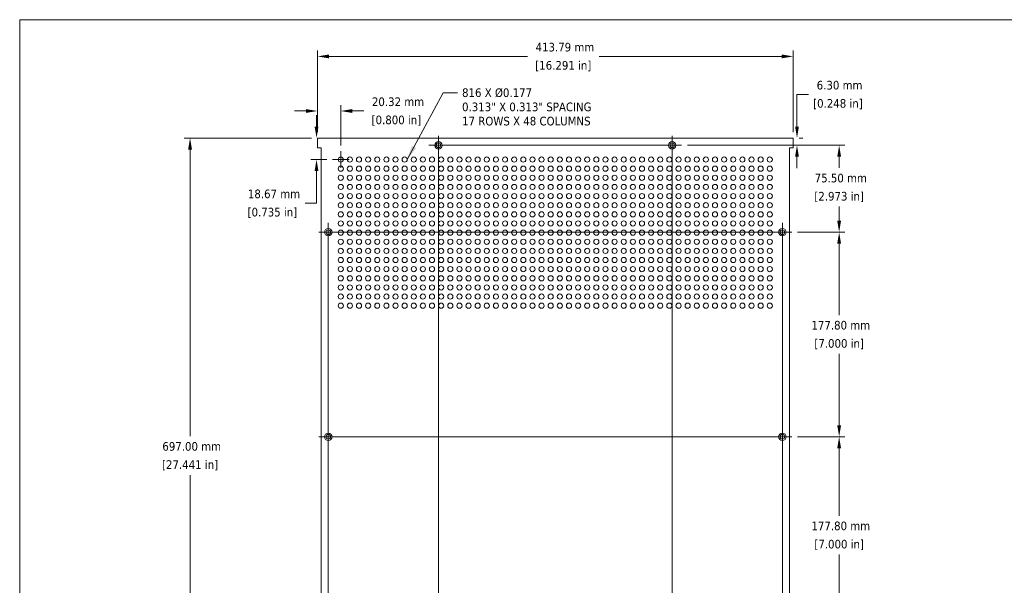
# Model space of a CAD drawing. Header units: millimetres. Extents: x 48 to 1349, y 48 to 1031.
# Tile 2 of 6: x 48 to 904, y 540 to 1031. Entities that reach past the tile are written whole.
import ezdxf

# ---------------------------------------------------------------- set-up
doc = ezdxf.new("R2010")
doc.units = ezdxf.units.MM
doc.header["$LTSCALE"] = 5
for name, color, linetype, lineweight in [('Center Mark (ANSI)', 7, 'Continuous', 9), ('Centerline (ANSI)', 7, 'Continuous', 9), ('Dimension (ANSI)', 7, 'Continuous', 9), ('Sketch Geometry (ANSI)', 7, 'Continuous', 9), ('Symbol (ANSI)', 7, 'Continuous', 9), ('Visible (ANSI)', 7, 'Continuous', 18)]:
    doc.layers.add(name, color=color, linetype=linetype, lineweight=lineweight)
doc.styles.add('Note Text (ANSI)', font='tahoma.ttf')
doc.dimstyles.new('Default - mm (ANSI)', dxfattribs={"dimscale": 5, "dimtxt": 1.5, "dimasz": 2, "dimexe": 1, "dimexo": 1, "dimgap": 0.8, "dimtad": 0, "dimtih": 1, "dimtoh": 1, "dimrnd": 1e-08, "dimzin": 0, "dimdsep": 46, "dimtxsty": 'Note Text (ANSI)', "dimcen": 0.09, "dimdle": 4, "dimclrd": 256, "dimclre": 256, "dimclrt": 256, "dimadec": 1, "dimazin": 0, "dimtfac": 1, "dimtofl": 0, "dimtmove": 0, "dimatfit": 3, "dimfxl": 1, "dimtolj": 1, "dimtzin": 0, "dimlwd": -1, "dimlwe": -1, "dimarcsym": 0})
doc.dimstyles.new('Default - mm (ANSI)$7', dxfattribs={"dimscale": 5, "dimtxt": 1.5, "dimasz": 2.5, "dimexe": 1, "dimexo": 1, "dimgap": 0.8, "dimtad": 0, "dimtih": 1, "dimtoh": 1, "dimrnd": 1e-08, "dimzin": 0, "dimdsep": 46, "dimtxsty": 'Note Text (ANSI)', "dimcen": 0.09, "dimdle": 4, "dimclrd": 256, "dimclre": 256, "dimclrt": 256, "dimadec": 1, "dimazin": 0, "dimtfac": 1, "dimtofl": 0, "dimtmove": 0, "dimatfit": 3, "dimfxl": 1, "dimtolj": 1, "dimtzin": 0, "dimlwd": -1, "dimlwe": -1, "dimarcsym": 0})

# ---------------------------------------------------------------- blocks, each defined once
blk = doc.blocks.new('Borders Default Border')
at = {"layer": 'Sketch Geometry (ANSI)', "flags": 128}
blk.add_lwpolyline([(9.65, 9.65), (9.65, 206.25), (269.75, 206.25), (269.75, 9.65), (9.65, 9.65)], dxfattribs=at)
blk = doc.blocks.new('*D5')
at = {"layer": 'Defpoints', "color": 0, "transparency": 16777216}
for p in [(307.11, 999.34), (307.11, 928.39), (720.91, 928.39)]:
    blk.add_point(p, dxfattribs=at)
at = {"layer": 'Dimension (ANSI)', "transparency": 16777216}
for p, q in [((307.11, 933.39), (307.11, 1004.34)), ((720.91, 933.39), (720.91, 1004.34)), ((317.11, 999.34), (489.73, 999.34)), ((710.91, 999.34), (552.14, 999.34))]:
    blk.add_line(p, q, dxfattribs=at)
for points in [[(317.11, 1001.01), (317.11, 997.67), (307.11, 999.34)], [(710.91, 1001.01), (710.91, 997.67), (720.91, 999.34)]]:
    blk.add_solid(points, dxfattribs=at)
at = {"layer": 'Dimension (ANSI)', "transparency": 16777216, "char_height": 7.5, "attachment_point": 2, "style": 'Note Text (ANSI)'}
for s, insert in [('\\A1; 413.79 mm', (520.94, 1011.15)), ('\\A1;[16.291 in]', (520.94, 995.34))]:
    blk.add_mtext(s, dxfattribs=dict(at, insert=insert))
blk = doc.blocks.new('*D6')
at = {"layer": 'Defpoints', "color": 0, "transparency": 16777216}
for p in [(307.11, 928.39), (196.41, 231.39), (307.11, 231.39)]:
    blk.add_point(p, dxfattribs=at)
at = {"layer": 'Dimension (ANSI)', "transparency": 16777216}
for p, q in [((302.11, 928.39), (191.41, 928.39)), ((196.41, 918.39), (196.41, 669.21)), ((196.41, 241.39), (196.41, 635.59)), ((302.11, 231.39), (191.41, 231.39))]:
    blk.add_line(p, q, dxfattribs=at)
for points in [[(194.74, 918.39), (198.08, 918.39), (196.41, 928.39)], [(194.74, 241.39), (198.08, 241.39), (196.41, 231.39)]]:
    blk.add_solid(points, dxfattribs=at)
at = {"layer": 'Dimension (ANSI)', "transparency": 16777216, "char_height": 7.5, "attachment_point": 2, "style": 'Note Text (ANSI)'}
for s, insert in [('\\A1; 697.00 mm', (196.41, 664.21)), ('\\A1;[27.441 in]', (196.41, 648.4))]:
    blk.add_mtext(s, dxfattribs=dict(at, insert=insert))
blk = doc.blocks.new('*D7')
at = {"layer": 'Defpoints', "color": 0, "transparency": 16777216}
for p in [(307.11, 928.39), (306.38, 909.72), (320.19, 909.72)]:
    blk.add_point(p, dxfattribs=at)
at = {"layer": 'Dimension (ANSI)', "transparency": 16777216}
for p, q in [((306.38, 938.39), (306.38, 948.39)), ((302.11, 928.39), (301.38, 928.39)), ((315.19, 909.72), (301.38, 909.72)), ((306.38, 899.72), (306.38, 871.79)), ((306.38, 871.79), (296.38, 871.79))]:
    blk.add_line(p, q, dxfattribs=at)
for points in [[(304.71, 938.39), (308.04, 938.39), (306.38, 928.39)], [(304.71, 899.72), (308.04, 899.72), (306.38, 909.72)]]:
    blk.add_solid(points, dxfattribs=at)
at = {"layer": 'Dimension (ANSI)', "transparency": 16777216, "char_height": 7.5, "attachment_point": 2, "style": 'Note Text (ANSI)'}
for s, insert in [('\\A1; 18.67 mm', (267.99, 883.63)), ('\\A1;[0.735 in]', (267.99, 867.79))]:
    blk.add_mtext(s, dxfattribs=dict(at, insert=insert))
blk = doc.blocks.new('*D8')
at = {"layer": 'Defpoints', "color": 0, "transparency": 16777216}
for p in [(327.43, 951.91), (307.11, 928.39), (327.43, 916.97)]:
    blk.add_point(p, dxfattribs=at)
at = {"layer": 'Dimension (ANSI)', "transparency": 16777216}
for p, q in [((297.11, 951.91), (287.11, 951.91)), ((307.11, 933.39), (307.11, 956.91)), ((327.43, 921.97), (327.43, 956.91)), ((337.43, 951.91), (347.43, 951.91))]:
    blk.add_line(p, q, dxfattribs=at)
for points in [[(297.11, 953.57), (297.11, 950.24), (307.11, 951.91)], [(337.43, 953.57), (337.43, 950.24), (327.43, 951.91)]]:
    blk.add_solid(points, dxfattribs=at)
at = {"layer": 'Dimension (ANSI)', "transparency": 16777216, "char_height": 7.5, "attachment_point": 2, "style": 'Note Text (ANSI)'}
for s, insert in [('\\A1; 20.32 mm', (375.82, 963.72)), ('\\A1;[0.800 in]', (375.82, 947.91))]:
    blk.add_mtext(s, dxfattribs=dict(at, insert=insert))
blk = doc.blocks.new('*D9')
at = {"layer": 'Defpoints', "color": 0, "transparency": 16777216}
for p in [(720.91, 928.39), (623.86, 922.09), (724.15, 922.09)]:
    blk.add_point(p, dxfattribs=at)
at = {"layer": 'Dimension (ANSI)', "transparency": 16777216}
for p, q in [((724.15, 938.39), (724.15, 966.29)), ((724.15, 966.29), (734.15, 966.29)), ((725.91, 928.39), (729.15, 928.39)), ((628.86, 922.09), (729.15, 922.09)), ((724.15, 912.09), (724.15, 902.09))]:
    blk.add_line(p, q, dxfattribs=at)
for points in [[(722.48, 938.39), (725.81, 938.39), (724.15, 928.39)], [(722.48, 912.09), (725.81, 912.09), (724.15, 922.09)]]:
    blk.add_solid(points, dxfattribs=at)
at = {"layer": 'Dimension (ANSI)', "transparency": 16777216, "char_height": 7.5, "attachment_point": 2, "style": 'Note Text (ANSI)'}
for s, insert in [('\\A1; 6.30 mm', (759.75, 978.1)), ('\\A1;[0.248 in]', (759.75, 962.29))]:
    blk.add_mtext(s, dxfattribs=dict(at, insert=insert))
blk = doc.blocks.new('*D10')
at = {"layer": 'Defpoints', "color": 0, "transparency": 16777216}
for p in [(623.86, 922.09), (719.68, 846.59), (760.82, 846.59)]:
    blk.add_point(p, dxfattribs=at)
at = {"layer": 'Dimension (ANSI)', "transparency": 16777216}
for p, q in [((628.86, 922.09), (765.82, 922.09)), ((760.82, 912.09), (760.82, 902.4)), ((760.82, 856.59), (760.82, 868.78)), ((724.68, 846.59), (765.82, 846.59))]:
    blk.add_line(p, q, dxfattribs=at)
for points in [[(759.15, 912.09), (762.48, 912.09), (760.82, 922.09)], [(759.15, 856.59), (762.48, 856.59), (760.82, 846.59)]]:
    blk.add_solid(points, dxfattribs=at)
at = {"layer": 'Dimension (ANSI)', "transparency": 16777216, "char_height": 7.5, "attachment_point": 2, "style": 'Note Text (ANSI)'}
for s, insert in [('\\A1; 75.50 mm', (760.82, 897.4)), ('\\A1;[2.973 in]', (760.82, 881.59))]:
    blk.add_mtext(s, dxfattribs=dict(at, insert=insert))
blk = doc.blocks.new('*D11')
at = {"layer": 'Defpoints', "color": 0, "transparency": 16777216}
for p in [(719.68, 668.79), (719.68, 490.99), (760.82, 490.99)]:
    blk.add_point(p, dxfattribs=at)
at = {"layer": 'Dimension (ANSI)', "transparency": 16777216}
for p, q in [((724.68, 668.79), (765.82, 668.79)), ((760.82, 658.79), (760.82, 600.11)), ((760.82, 500.99), (760.82, 566.46)), ((724.68, 490.99), (765.82, 490.99))]:
    blk.add_line(p, q, dxfattribs=at)
for points in [[(759.15, 658.79), (762.48, 658.79), (760.82, 668.79)], [(759.15, 500.99), (762.48, 500.99), (760.82, 490.99)]]:
    blk.add_solid(points, dxfattribs=at)
at = {"layer": 'Dimension (ANSI)', "transparency": 16777216, "char_height": 7.5, "attachment_point": 2, "style": 'Note Text (ANSI)'}
for s, insert in [('\\A1; 177.80 mm', (760.82, 595.13)), ('\\A1;[7.000 in]', (760.82, 579.28))]:
    blk.add_mtext(s, dxfattribs=dict(at, insert=insert))
blk = doc.blocks.new('*D21')
at = {"layer": 'Defpoints', "color": 0, "transparency": 16777216}
for p in [(719.68, 846.59), (760.82, 846.59), (719.68, 668.79)]:
    blk.add_point(p, dxfattribs=at)
at = {"layer": 'Dimension (ANSI)', "transparency": 16777216}
for p, q in [((724.68, 846.59), (765.82, 846.59)), ((760.82, 836.59), (760.82, 774.51)), ((760.82, 678.79), (760.82, 740.86)), ((724.68, 668.79), (765.82, 668.79))]:
    blk.add_line(p, q, dxfattribs=at)
for points in [[(759.15, 836.59), (762.48, 836.59), (760.82, 846.59)], [(759.15, 678.79), (762.48, 678.79), (760.82, 668.79)]]:
    blk.add_solid(points, dxfattribs=at)
at = {"layer": 'Dimension (ANSI)', "transparency": 16777216, "char_height": 7.5, "attachment_point": 2, "style": 'Note Text (ANSI)'}
for s, insert in [('\\A1; 177.80 mm', (760.82, 769.53)), ('\\A1;[7.000 in]', (760.82, 753.69))]:
    blk.add_mtext(s, dxfattribs=dict(at, insert=insert))

msp = doc.modelspace()

# ---------------------------------------------------------------- linework, layer by layer
at = {"layer": 'Center Mark (ANSI)', "linetype": 'Continuous'}
for p, q in [((412.41, 913.838), (412.41, 930.34)), ((615.61, 913.838), (615.61, 930.34)), ((327.434, 916.967), (327.434, 902.471)), ((334.682, 909.719), (320.186, 909.719)), ((711.431, 838.336), (711.431, 854.839)), ((308.337, 846.588), (324.84, 846.588)), ((316.588, 677.039), (316.588, 660.536)), ((711.431, 677.039), (711.431, 660.536))]:
    msp.add_line(p, q, dxfattribs=at)
at = {"layer": 'Centerline (ANSI)', "linetype": 'Continuous'}
for p, q in [((412.41, 229.435), (412.41, 930.34)), ((615.61, 930.34), (615.61, 229.435)), ((623.861, 922.089), (404.159, 922.089)), ((316.588, 304.936), (316.588, 854.839)), ((711.431, 854.839), (711.431, 482.736)), ((719.683, 846.588), (308.337, 846.588)), ((308.337, 668.788), (719.683, 668.788))]:
    msp.add_line(p, q, dxfattribs=at)
at = {"layer": 'Visible (ANSI)'}
for p, q in [((307.114, 920.006), (307.114, 928.388)), ((307.114, 928.388), (720.906, 928.388)), ((720.906, 928.388), (720.906, 920.006)), ((310.289, 920.006), (307.114, 920.006)), ((310.289, 239.769), (310.289, 920.006)), ((720.906, 920.006), (717.731, 920.006)), ((717.731, 920.006), (717.731, 239.769))]:
    msp.add_line(p, q, dxfattribs=at)
for centre, radius in [((412.41, 922.089), 3.251), ((615.61, 922.089), 3.251), ((412.41, 922.089), 2.032), ((615.61, 922.089), 2.032), ((327.434, 909.719), 2.248), ((335.372, 909.719), 2.248), ((343.309, 909.719), 2.248), ((351.247, 909.719), 2.248), ((359.184, 909.719), 2.248), ((367.122, 909.719), 2.248), ((375.059, 909.719), 2.248), ((382.997, 909.719), 2.248), ((390.934, 909.719), 2.248), ((398.872, 909.719), 2.248), ((406.809, 909.719), 2.248), ((414.747, 909.719), 2.248), ((422.684, 909.719), 2.248), ((430.622, 909.719), 2.248), ((438.559, 909.719), 2.248), ((446.497, 909.719), 2.248), ((454.434, 909.719), 2.248), ((462.372, 909.719), 2.248), ((470.309, 909.719), 2.248), ((478.247, 909.719), 2.248), ((486.184, 909.719), 2.248), ((494.122, 909.719), 2.248), ((502.059, 909.719), 2.248), ((509.997, 909.719), 2.248), ((517.934, 909.719), 2.248), ((525.872, 909.719), 2.248), ((533.809, 909.719), 2.248), ((541.747, 909.719), 2.248), ((549.684, 909.719), 2.248), ((557.622, 909.719), 2.248), ((565.559, 909.719), 2.248), ((573.497, 909.719), 2.248), ((581.434, 909.719), 2.248), ((589.372, 909.719), 2.248), ((597.309, 909.719), 2.248), ((605.247, 909.719), 2.248), ((613.184, 909.719), 2.248), ((621.122, 909.719), 2.248), ((629.059, 909.719), 2.248), ((636.997, 909.719), 2.248), ((644.934, 909.719), 2.248), ((652.872, 909.719), 2.248), ((660.809, 909.719), 2.248), ((668.747, 909.719), 2.248), ((676.684, 909.719), 2.248), ((684.622, 909.719), 2.248), ((692.559, 909.719), 2.248), ((700.497, 909.719), 2.248), ((327.434, 901.782), 2.248), ((335.372, 901.782), 2.248), ((343.309, 901.782), 2.248), ((351.247, 901.782), 2.248), ((359.184, 901.782), 2.248), ((367.122, 901.782), 2.248), ((375.059, 901.782), 2.248), ((382.997, 901.782), 2.248), ((390.934, 901.782), 2.248), ((398.872, 901.782), 2.248), ((406.809, 901.782), 2.248), ((414.747, 901.782), 2.248), ((422.684, 901.782), 2.248), ((430.622, 901.782), 2.248), ((438.559, 901.782), 2.248), ((446.497, 901.782), 2.248), ((454.434, 901.782), 2.248), ((462.372, 901.782), 2.248), ((470.309, 901.782), 2.248), ((478.247, 901.782), 2.248), ((486.184, 901.782), 2.248), ((494.122, 901.782), 2.248), ((502.059, 901.782), 2.248), ((509.997, 901.782), 2.248), ((517.934, 901.782), 2.248), ((525.872, 901.782), 2.248), ((533.809, 901.782), 2.248), ((541.747, 901.782), 2.248), ((549.684, 901.782), 2.248), ((557.622, 901.782), 2.248), ((565.559, 901.782), 2.248), ((573.497, 901.782), 2.248), ((581.434, 901.782), 2.248), ((589.372, 901.782), 2.248), ((597.309, 901.782), 2.248), ((605.247, 901.782), 2.248), ((613.184, 901.782), 2.248), ((621.122, 901.782), 2.248), ((629.059, 901.782), 2.248), ((636.997, 901.782), 2.248), ((644.934, 901.782), 2.248), ((652.872, 901.782), 2.248), ((660.809, 901.782), 2.248), ((668.747, 901.782), 2.248), ((676.684, 901.782), 2.248), ((684.622, 901.782), 2.248), ((692.559, 901.782), 2.248), ((700.497, 901.782), 2.248), ((327.434, 893.844), 2.248), ((335.372, 893.844), 2.248), ((343.309, 893.844), 2.248), ((351.247, 893.844), 2.248), ((359.184, 893.844), 2.248), ((367.122, 893.844), 2.248), ((375.059, 893.844), 2.248), ((382.997, 893.844), 2.248), ((390.934, 893.844), 2.248), ((398.872, 893.844), 2.248), ((406.809, 893.844), 2.248), ((414.747, 893.844), 2.248), ((422.684, 893.844), 2.248), ((430.622, 893.844), 2.248), ((438.559, 893.844), 2.248), ((446.497, 893.844), 2.248), ((454.434, 893.844), 2.248), ((462.372, 893.844), 2.248), ((470.309, 893.844), 2.248), ((478.247, 893.844), 2.248), ((486.184, 893.844), 2.248), ((494.122, 893.844), 2.248), ((502.059, 893.844), 2.248), ((509.997, 893.844), 2.248), ((517.934, 893.844), 2.248), ((525.872, 893.844), 2.248), ((533.809, 893.844), 2.248), ((541.747, 893.844), 2.248), ((549.684, 893.844), 2.248), ((557.622, 893.844), 2.248), ((565.559, 893.844), 2.248), ((573.497, 893.844), 2.248), ((581.434, 893.844), 2.248), ((589.372, 893.844), 2.248), ((597.309, 893.844), 2.248), ((605.247, 893.844), 2.248), ((613.184, 893.844), 2.248), ((621.122, 893.844), 2.248), ((629.059, 893.844), 2.248), ((636.997, 893.844), 2.248), ((644.934, 893.844), 2.248), ((652.872, 893.844), 2.248), ((660.809, 893.844), 2.248), ((668.747, 893.844), 2.248), ((676.684, 893.844), 2.248), ((684.622, 893.844), 2.248), ((692.559, 893.844), 2.248), ((700.497, 893.844), 2.248), ((327.434, 885.907), 2.248), ((335.372, 885.907), 2.248), ((343.309, 885.907), 2.248), ((351.247, 885.907), 2.248), ((359.184, 885.907), 2.248), ((367.122, 885.907), 2.248), ((375.059, 885.907), 2.248), ((382.997, 885.907), 2.248), ((390.934, 885.907), 2.248), ((398.872, 885.907), 2.248), ((406.809, 885.907), 2.248), ((414.747, 885.907), 2.248), ((422.684, 885.907), 2.248), ((430.622, 885.907), 2.248), ((438.559, 885.907), 2.248), ((446.497, 885.907), 2.248), ((454.434, 885.907), 2.248), ((462.372, 885.907), 2.248), ((470.309, 885.907), 2.248), ((478.247, 885.907), 2.248), ((486.184, 885.907), 2.248), ((494.122, 885.907), 2.248), ((502.059, 885.907), 2.248), ((509.997, 885.907), 2.248), ((517.934, 885.907), 2.248), ((525.872, 885.907), 2.248), ((533.809, 885.907), 2.248), ((541.747, 885.907), 2.248), ((549.684, 885.907), 2.248), ((557.622, 885.907), 2.248), ((565.559, 885.907), 2.248), ((573.497, 885.907), 2.248), ((581.434, 885.907), 2.248), ((589.372, 885.907), 2.248), ((597.309, 885.907), 2.248), ((605.247, 885.907), 2.248), ((613.184, 885.907), 2.248), ((621.122, 885.907), 2.248), ((629.059, 885.907), 2.248), ((636.997, 885.907), 2.248), ((644.934, 885.907), 2.248), ((652.872, 885.907), 2.248), ((660.809, 885.907), 2.248), ((668.747, 885.907), 2.248), ((676.684, 885.907), 2.248), ((684.622, 885.907), 2.248), ((692.559, 885.907), 2.248), ((700.497, 885.907), 2.248), ((327.434, 877.969), 2.248), ((335.372, 877.969), 2.248), ((343.309, 877.969), 2.248), ((351.247, 877.969), 2.248), ((359.184, 877.969), 2.248), ((367.122, 877.969), 2.248), ((375.059, 877.969), 2.248), ((382.997, 877.969), 2.248), ((390.934, 877.969), 2.248), ((398.872, 877.969), 2.248), ((406.809, 877.969), 2.248), ((414.747, 877.969), 2.248), ((422.684, 877.969), 2.248), ((430.622, 877.969), 2.248), ((438.559, 877.969), 2.248), ((446.497, 877.969), 2.248), ((454.434, 877.969), 2.248), ((462.372, 877.969), 2.248), ((470.309, 877.969), 2.248), ((478.247, 877.969), 2.248), ((486.184, 877.969), 2.248), ((494.122, 877.969), 2.248), ((502.059, 877.969), 2.248), ((509.997, 877.969), 2.248), ((517.934, 877.969), 2.248), ((525.872, 877.969), 2.248), ((533.809, 877.969), 2.248), ((541.747, 877.969), 2.248), ((549.684, 877.969), 2.248), ((557.622, 877.969), 2.248), ((565.559, 877.969), 2.248), ((573.497, 877.969), 2.248), ((581.434, 877.969), 2.248), ((589.372, 877.969), 2.248), ((597.309, 877.969), 2.248), ((605.247, 877.969), 2.248), ((613.184, 877.969), 2.248), ((621.122, 877.969), 2.248), ((629.059, 877.969), 2.248), ((636.997, 877.969), 2.248), ((644.934, 877.969), 2.248), ((652.872, 877.969), 2.248), ((660.809, 877.969), 2.248), ((668.747, 877.969), 2.248), ((676.684, 877.969), 2.248), ((684.622, 877.969), 2.248), ((692.559, 877.969), 2.248), ((700.497, 877.969), 2.248), ((327.434, 870.032), 2.248), ((335.372, 870.032), 2.248), ((343.309, 870.032), 2.248), ((351.247, 870.032), 2.248), ((359.184, 870.032), 2.248), ((367.122, 870.032), 2.248), ((375.059, 870.032), 2.248), ((382.997, 870.032), 2.248), ((390.934, 870.032), 2.248), ((398.872, 870.032), 2.248), ((406.809, 870.032), 2.248), ((414.747, 870.032), 2.248), ((422.684, 870.032), 2.248), ((430.622, 870.032), 2.248), ((438.559, 870.032), 2.248), ((446.497, 870.032), 2.248), ((454.434, 870.032), 2.248), ((462.372, 870.032), 2.248), ((470.309, 870.032), 2.248), ((478.247, 870.032), 2.248), ((486.184, 870.032), 2.248), ((494.122, 870.032), 2.248), ((502.059, 870.032), 2.248), ((509.997, 870.032), 2.248), ((517.934, 870.032), 2.248), ((525.872, 870.032), 2.248), ((533.809, 870.032), 2.248), ((541.747, 870.032), 2.248), ((549.684, 870.032), 2.248), ((557.622, 870.032), 2.248), ((565.559, 870.032), 2.248), ((573.497, 870.032), 2.248), ((581.434, 870.032), 2.248), ((589.372, 870.032), 2.248), ((597.309, 870.032), 2.248), ((605.247, 870.032), 2.248), ((613.184, 870.032), 2.248), ((621.122, 870.032), 2.248), ((629.059, 870.032), 2.248), ((636.997, 870.032), 2.248), ((644.934, 870.032), 2.248), ((652.872, 870.032), 2.248), ((660.809, 870.032), 2.248), ((668.747, 870.032), 2.248), ((676.684, 870.032), 2.248), ((684.622, 870.032), 2.248), ((692.559, 870.032), 2.248), ((700.497, 870.032), 2.248), ((327.434, 862.094), 2.248), ((327.434, 854.157), 2.248), ((335.372, 862.094), 2.248), ((335.372, 854.157), 2.248), ((343.309, 862.094), 2.248), ((343.309, 854.157), 2.248), ((351.247, 862.094), 2.248), ((351.247, 854.157), 2.248), ((359.184, 862.094), 2.248), ((359.184, 854.157), 2.248), ((367.122, 862.094), 2.248), ((367.122, 854.157), 2.248), ((375.059, 862.094), 2.248), ((375.059, 854.157), 2.248), ((382.997, 862.094), 2.248), ((382.997, 854.157), 2.248), ((390.934, 862.094), 2.248), ((390.934, 854.157), 2.248), ((398.872, 862.094), 2.248), ((398.872, 854.157), 2.248), ((406.809, 862.094), 2.248), ((406.809, 854.157), 2.248), ((414.747, 862.094), 2.248), ((414.747, 854.157), 2.248), ((422.684, 862.094), 2.248), ((422.684, 854.157), 2.248), ((430.622, 862.094), 2.248), ((430.622, 854.157), 2.248), ((438.559, 862.094), 2.248), ((438.559, 854.157), 2.248), ((446.497, 862.094), 2.248), ((446.497, 854.157), 2.248), ((454.434, 862.094), 2.248), ((454.434, 854.157), 2.248), ((462.372, 862.094), 2.248), ((462.372, 854.157), 2.248), ((470.309, 862.094), 2.248), ((470.309, 854.157), 2.248), ((478.247, 862.094), 2.248), ((478.247, 854.157), 2.248), ((486.184, 862.094), 2.248), ((486.184, 854.157), 2.248), ((494.122, 862.094), 2.248), ((494.122, 854.157), 2.248), ((502.059, 862.094), 2.248), ((502.059, 854.157), 2.248), ((509.997, 862.094), 2.248), ((509.997, 854.157), 2.248), ((517.934, 862.094), 2.248), ((517.934, 854.157), 2.248), ((525.872, 862.094), 2.248), ((525.872, 854.157), 2.248), ((533.809, 862.094), 2.248), ((533.809, 854.157), 2.248), ((541.747, 862.094), 2.248), ((541.747, 854.157), 2.248), ((549.684, 862.094), 2.248), ((549.684, 854.157), 2.248), ((557.622, 862.094), 2.248), ((557.622, 854.157), 2.248), ((565.559, 862.094), 2.248), ((565.559, 854.157), 2.248), ((573.497, 862.094), 2.248), ((573.497, 854.157), 2.248), ((581.434, 862.094), 2.248), ((581.434, 854.157), 2.248), ((589.372, 862.094), 2.248), ((589.372, 854.157), 2.248), ((597.309, 862.094), 2.248), ((597.309, 854.157), 2.248), ((605.247, 862.094), 2.248), ((605.247, 854.157), 2.248), ((613.184, 862.094), 2.248), ((613.184, 854.157), 2.248), ((621.122, 862.094), 2.248), ((621.122, 854.157), 2.248), ((629.059, 862.094), 2.248), ((629.059, 854.157), 2.248), ((636.997, 862.094), 2.248), ((636.997, 854.157), 2.248), ((644.934, 862.094), 2.248), ((644.934, 854.157), 2.248), ((652.872, 862.094), 2.248), ((652.872, 854.157), 2.248), ((660.809, 862.094), 2.248), ((660.809, 854.157), 2.248), ((668.747, 862.094), 2.248), ((668.747, 854.157), 2.248), ((676.684, 862.094), 2.248), ((676.684, 854.157), 2.248), ((684.622, 862.094), 2.248), ((684.622, 854.157), 2.248), ((692.559, 862.094), 2.248), ((692.559, 854.157), 2.248), ((700.497, 862.094), 2.248), ((700.497, 854.157), 2.248), ((316.588, 846.588), 3.251), ((316.588, 846.588), 2.032), ((327.434, 846.219), 2.248), ((335.372, 846.219), 2.248), ((343.309, 846.219), 2.248), ((351.247, 846.219), 2.248), ((359.184, 846.219), 2.248), ((367.122, 846.219), 2.248), ((375.059, 846.219), 2.248), ((382.997, 846.219), 2.248), ((390.934, 846.219), 2.248), ((398.872, 846.219), 2.248), ((406.809, 846.219), 2.248), ((414.747, 846.219), 2.248), ((422.684, 846.219), 2.248), ((430.622, 846.219), 2.248), ((438.559, 846.219), 2.248), ((446.497, 846.219), 2.248), ((454.434, 846.219), 2.248), ((462.372, 846.219), 2.248), ((470.309, 846.219), 2.248), ((478.247, 846.219), 2.248), ((486.184, 846.219), 2.248), ((494.122, 846.219), 2.248), ((502.059, 846.219), 2.248), ((509.997, 846.219), 2.248), ((517.934, 846.219), 2.248), ((525.872, 846.219), 2.248), ((533.809, 846.219), 2.248), ((541.747, 846.219), 2.248), ((549.684, 846.219), 2.248), ((557.622, 846.219), 2.248), ((565.559, 846.219), 2.248), ((573.497, 846.219), 2.248), ((581.434, 846.219), 2.248), ((589.372, 846.219), 2.248), ((597.309, 846.219), 2.248), ((605.247, 846.219), 2.248), ((613.184, 846.219), 2.248), ((621.122, 846.219), 2.248), ((629.059, 846.219), 2.248), ((636.997, 846.219), 2.248), ((644.934, 846.219), 2.248), ((652.872, 846.219), 2.248), ((660.809, 846.219), 2.248), ((668.747, 846.219), 2.248), ((676.684, 846.219), 2.248), ((684.622, 846.219), 2.248), ((692.559, 846.219), 2.248), ((700.497, 846.219), 2.248), ((711.431, 846.588), 3.251), ((711.431, 846.588), 2.032), ((327.434, 838.282), 2.248), ((335.372, 838.282), 2.248), ((343.309, 838.282), 2.248), ((351.247, 838.282), 2.248), ((359.184, 838.282), 2.248), ((367.122, 838.282), 2.248), ((375.059, 838.282), 2.248), ((382.997, 838.282), 2.248), ((390.934, 838.282), 2.248), ((398.872, 838.282), 2.248), ((406.809, 838.282), 2.248), ((414.747, 838.282), 2.248), ((422.684, 838.282), 2.248), ((430.622, 838.282), 2.248), ((438.559, 838.282), 2.248), ((446.497, 838.282), 2.248), ((454.434, 838.282), 2.248), ((462.372, 838.282), 2.248), ((470.309, 838.282), 2.248), ((478.247, 838.282), 2.248), ((486.184, 838.282), 2.248), ((494.122, 838.282), 2.248), ((502.059, 838.282), 2.248), ((509.997, 838.282), 2.248), ((517.934, 838.282), 2.248), ((525.872, 838.282), 2.248), ((533.809, 838.282), 2.248), ((541.747, 838.282), 2.248), ((549.684, 838.282), 2.248), ((557.622, 838.282), 2.248), ((565.559, 838.282), 2.248), ((573.497, 838.282), 2.248), ((581.434, 838.282), 2.248), ((589.372, 838.282), 2.248), ((597.309, 838.282), 2.248), ((605.247, 838.282), 2.248), ((613.184, 838.282), 2.248), ((621.122, 838.282), 2.248), ((629.059, 838.282), 2.248), ((636.997, 838.282), 2.248), ((644.934, 838.282), 2.248), ((652.872, 838.282), 2.248), ((660.809, 838.282), 2.248), ((668.747, 838.282), 2.248), ((676.684, 838.282), 2.248), ((684.622, 838.282), 2.248), ((692.559, 838.282), 2.248), ((700.497, 838.282), 2.248), ((327.434, 830.344), 2.248), ((335.372, 830.344), 2.248), ((343.309, 830.344), 2.248), ((351.247, 830.344), 2.248), ((359.184, 830.344), 2.248), ((367.122, 830.344), 2.248), ((375.059, 830.344), 2.248), ((382.997, 830.344), 2.248), ((390.934, 830.344), 2.248), ((398.872, 830.344), 2.248), ((406.809, 830.344), 2.248), ((414.747, 830.344), 2.248), ((422.684, 830.344), 2.248), ((430.622, 830.344), 2.248), ((438.559, 830.344), 2.248), ((446.497, 830.344), 2.248), ((454.434, 830.344), 2.248), ((462.372, 830.344), 2.248), ((470.309, 830.344), 2.248), ((478.247, 830.344), 2.248), ((486.184, 830.344), 2.248), ((494.122, 830.344), 2.248), ((502.059, 830.344), 2.248), ((509.997, 830.344), 2.248), ((517.934, 830.344), 2.248), ((525.872, 830.344), 2.248), ((533.809, 830.344), 2.248), ((541.747, 830.344), 2.248), ((549.684, 830.344), 2.248), ((557.622, 830.344), 2.248), ((565.559, 830.344), 2.248), ((573.497, 830.344), 2.248), ((581.434, 830.344), 2.248), ((589.372, 830.344), 2.248), ((597.309, 830.344), 2.248), ((605.247, 830.344), 2.248), ((613.184, 830.344), 2.248), ((621.122, 830.344), 2.248), ((629.059, 830.344), 2.248), ((636.997, 830.344), 2.248), ((644.934, 830.344), 2.248), ((652.872, 830.344), 2.248), ((660.809, 830.344), 2.248), ((668.747, 830.344), 2.248), ((676.684, 830.344), 2.248), ((684.622, 830.344), 2.248), ((692.559, 830.344), 2.248), ((700.497, 830.344), 2.248), ((327.434, 822.407), 2.248), ((335.372, 822.407), 2.248), ((343.309, 822.407), 2.248), ((351.247, 822.407), 2.248), ((359.184, 822.407), 2.248), ((367.122, 822.407), 2.248), ((375.059, 822.407), 2.248), ((382.997, 822.407), 2.248), ((390.934, 822.407), 2.248), ((398.872, 822.407), 2.248), ((406.809, 822.407), 2.248), ((414.747, 822.407), 2.248), ((422.684, 822.407), 2.248), ((430.622, 822.407), 2.248), ((438.559, 822.407), 2.248), ((446.497, 822.407), 2.248), ((454.434, 822.407), 2.248), ((462.372, 822.407), 2.248), ((470.309, 822.407), 2.248), ((478.247, 822.407), 2.248), ((486.184, 822.407), 2.248), ((494.122, 822.407), 2.248), ((502.059, 822.407), 2.248), ((509.997, 822.407), 2.248), ((517.934, 822.407), 2.248), ((525.872, 822.407), 2.248), ((533.809, 822.407), 2.248), ((541.747, 822.407), 2.248), ((549.684, 822.407), 2.248), ((557.622, 822.407), 2.248), ((565.559, 822.407), 2.248), ((573.497, 822.407), 2.248), ((581.434, 822.407), 2.248), ((589.372, 822.407), 2.248), ((597.309, 822.407), 2.248), ((605.247, 822.407), 2.248), ((613.184, 822.407), 2.248), ((621.122, 822.407), 2.248), ((629.059, 822.407), 2.248), ((636.997, 822.407), 2.248), ((644.934, 822.407), 2.248), ((652.872, 822.407), 2.248), ((660.809, 822.407), 2.248), ((668.747, 822.407), 2.248), ((676.684, 822.407), 2.248), ((684.622, 822.407), 2.248), ((692.559, 822.407), 2.248), ((700.497, 822.407), 2.248), ((327.434, 814.469), 2.248), ((335.372, 814.469), 2.248), ((343.309, 814.469), 2.248), ((351.247, 814.469), 2.248), ((359.184, 814.469), 2.248), ((367.122, 814.469), 2.248), ((375.059, 814.469), 2.248), ((382.997, 814.469), 2.248), ((390.934, 814.469), 2.248), ((398.872, 814.469), 2.248), ((406.809, 814.469), 2.248), ((414.747, 814.469), 2.248), ((422.684, 814.469), 2.248), ((430.622, 814.469), 2.248), ((438.559, 814.469), 2.248), ((446.497, 814.469), 2.248), ((454.434, 814.469), 2.248), ((462.372, 814.469), 2.248), ((470.309, 814.469), 2.248), ((478.247, 814.469), 2.248), ((486.184, 814.469), 2.248), ((494.122, 814.469), 2.248), ((502.059, 814.469), 2.248), ((509.997, 814.469), 2.248), ((517.934, 814.469), 2.248), ((525.872, 814.469), 2.248), ((533.809, 814.469), 2.248), ((541.747, 814.469), 2.248), ((549.684, 814.469), 2.248), ((557.622, 814.469), 2.248), ((565.559, 814.469), 2.248), ((573.497, 814.469), 2.248), ((581.434, 814.469), 2.248), ((589.372, 814.469), 2.248), ((597.309, 814.469), 2.248), ((605.247, 814.469), 2.248), ((613.184, 814.469), 2.248), ((621.122, 814.469), 2.248), ((629.059, 814.469), 2.248), ((636.997, 814.469), 2.248), ((644.934, 814.469), 2.248), ((652.872, 814.469), 2.248), ((660.809, 814.469), 2.248), ((668.747, 814.469), 2.248), ((676.684, 814.469), 2.248), ((684.622, 814.469), 2.248), ((692.559, 814.469), 2.248), ((700.497, 814.469), 2.248), ((327.434, 806.532), 2.248), ((335.372, 806.532), 2.248), ((343.309, 806.532), 2.248), ((351.247, 806.532), 2.248), ((359.184, 806.532), 2.248), ((367.122, 806.532), 2.248), ((375.059, 806.532), 2.248), ((382.997, 806.532), 2.248), ((390.934, 806.532), 2.248), ((398.872, 806.532), 2.248), ((406.809, 806.532), 2.248), ((414.747, 806.532), 2.248), ((422.684, 806.532), 2.248), ((430.622, 806.532), 2.248), ((438.559, 806.532), 2.248), ((446.497, 806.532), 2.248), ((454.434, 806.532), 2.248), ((462.372, 806.532), 2.248), ((470.309, 806.532), 2.248), ((478.247, 806.532), 2.248), ((486.184, 806.532), 2.248), ((494.122, 806.532), 2.248), ((502.059, 806.532), 2.248), ((509.997, 806.532), 2.248), ((517.934, 806.532), 2.248), ((525.872, 806.532), 2.248), ((533.809, 806.532), 2.248), ((541.747, 806.532), 2.248), ((549.684, 806.532), 2.248), ((557.622, 806.532), 2.248), ((565.559, 806.532), 2.248), ((573.497, 806.532), 2.248), ((581.434, 806.532), 2.248), ((589.372, 806.532), 2.248), ((597.309, 806.532), 2.248), ((605.247, 806.532), 2.248), ((613.184, 806.532), 2.248), ((621.122, 806.532), 2.248), ((629.059, 806.532), 2.248), ((636.997, 806.532), 2.248), ((644.934, 806.532), 2.248), ((652.872, 806.532), 2.248), ((660.809, 806.532), 2.248), ((668.747, 806.532), 2.248), ((676.684, 806.532), 2.248), ((684.622, 806.532), 2.248), ((692.559, 806.532), 2.248), ((700.497, 806.532), 2.248), ((327.434, 798.594), 2.248), ((335.372, 798.594), 2.248), ((343.309, 798.594), 2.248), ((351.247, 798.594), 2.248), ((359.184, 798.594), 2.248), ((367.122, 798.594), 2.248), ((375.059, 798.594), 2.248), ((382.997, 798.594), 2.248), ((390.934, 798.594), 2.248), ((398.872, 798.594), 2.248), ((406.809, 798.594), 2.248), ((414.747, 798.594), 2.248), ((422.684, 798.594), 2.248), ((430.622, 798.594), 2.248), ((438.559, 798.594), 2.248), ((446.497, 798.594), 2.248), ((454.434, 798.594), 2.248), ((462.372, 798.594), 2.248), ((470.309, 798.594), 2.248), ((478.247, 798.594), 2.248), ((486.184, 798.594), 2.248), ((494.122, 798.594), 2.248), ((502.059, 798.594), 2.248), ((509.997, 798.594), 2.248), ((517.934, 798.594), 2.248), ((525.872, 798.594), 2.248), ((533.809, 798.594), 2.248), ((541.747, 798.594), 2.248), ((549.684, 798.594), 2.248), ((557.622, 798.594), 2.248), ((565.559, 798.594), 2.248), ((573.497, 798.594), 2.248), ((581.434, 798.594), 2.248), ((589.372, 798.594), 2.248), ((597.309, 798.594), 2.248), ((605.247, 798.594), 2.248), ((613.184, 798.594), 2.248), ((621.122, 798.594), 2.248), ((629.059, 798.594), 2.248), ((636.997, 798.594), 2.248), ((644.934, 798.594), 2.248), ((652.872, 798.594), 2.248), ((660.809, 798.594), 2.248), ((668.747, 798.594), 2.248), ((676.684, 798.594), 2.248), ((684.622, 798.594), 2.248), ((692.559, 798.594), 2.248), ((700.497, 798.594), 2.248), ((327.434, 790.657), 2.248), ((335.372, 790.657), 2.248), ((343.309, 790.657), 2.248), ((351.247, 790.657), 2.248), ((359.184, 790.657), 2.248), ((367.122, 790.657), 2.248), ((375.059, 790.657), 2.248), ((382.997, 790.657), 2.248), ((390.934, 790.657), 2.248), ((398.872, 790.657), 2.248), ((406.809, 790.657), 2.248), ((414.747, 790.657), 2.248), ((422.684, 790.657), 2.248), ((430.622, 790.657), 2.248), ((438.559, 790.657), 2.248), ((446.497, 790.657), 2.248), ((454.434, 790.657), 2.248), ((462.372, 790.657), 2.248), ((470.309, 790.657), 2.248), ((478.247, 790.657), 2.248), ((486.184, 790.657), 2.248), ((494.122, 790.657), 2.248), ((502.059, 790.657), 2.248), ((509.997, 790.657), 2.248), ((517.934, 790.657), 2.248), ((525.872, 790.657), 2.248), ((533.809, 790.657), 2.248), ((541.747, 790.657), 2.248), ((549.684, 790.657), 2.248), ((557.622, 790.657), 2.248), ((565.559, 790.657), 2.248), ((573.497, 790.657), 2.248), ((581.434, 790.657), 2.248), ((589.372, 790.657), 2.248), ((597.309, 790.657), 2.248), ((605.247, 790.657), 2.248), ((613.184, 790.657), 2.248), ((621.122, 790.657), 2.248), ((629.059, 790.657), 2.248), ((636.997, 790.657), 2.248), ((644.934, 790.657), 2.248), ((652.872, 790.657), 2.248), ((660.809, 790.657), 2.248), ((668.747, 790.657), 2.248), ((676.684, 790.657), 2.248), ((684.622, 790.657), 2.248), ((692.559, 790.657), 2.248), ((700.497, 790.657), 2.248), ((327.434, 782.719), 2.248), ((335.372, 782.719), 2.248), ((343.309, 782.719), 2.248), ((351.247, 782.719), 2.248), ((359.184, 782.719), 2.248), ((367.122, 782.719), 2.248), ((375.059, 782.719), 2.248), ((382.997, 782.719), 2.248), ((390.934, 782.719), 2.248), ((398.872, 782.719), 2.248), ((406.809, 782.719), 2.248), ((414.747, 782.719), 2.248), ((422.684, 782.719), 2.248), ((430.622, 782.719), 2.248), ((438.559, 782.719), 2.248), ((446.497, 782.719), 2.248), ((454.434, 782.719), 2.248), ((462.372, 782.719), 2.248), ((470.309, 782.719), 2.248), ((478.247, 782.719), 2.248), ((486.184, 782.719), 2.248), ((494.122, 782.719), 2.248), ((502.059, 782.719), 2.248), ((509.997, 782.719), 2.248), ((517.934, 782.719), 2.248), ((525.872, 782.719), 2.248), ((533.809, 782.719), 2.248), ((541.747, 782.719), 2.248), ((549.684, 782.719), 2.248), ((557.622, 782.719), 2.248), ((565.559, 782.719), 2.248), ((573.497, 782.719), 2.248), ((581.434, 782.719), 2.248), ((589.372, 782.719), 2.248), ((597.309, 782.719), 2.248), ((605.247, 782.719), 2.248), ((613.184, 782.719), 2.248), ((621.122, 782.719), 2.248), ((629.059, 782.719), 2.248), ((636.997, 782.719), 2.248), ((644.934, 782.719), 2.248), ((652.872, 782.719), 2.248), ((660.809, 782.719), 2.248), ((668.747, 782.719), 2.248), ((676.684, 782.719), 2.248), ((684.622, 782.719), 2.248), ((692.559, 782.719), 2.248), ((700.497, 782.719), 2.248), ((316.588, 668.788), 3.251), ((316.588, 668.788), 2.032), ((711.431, 668.788), 3.251), ((711.431, 668.788), 2.032)]:
    msp.add_circle(centre, radius, dxfattribs=at)

# ---------------------------------------------------------------- block references
at = {"xscale": 5, "yscale": 5, "zscale": 5}
msp.add_blockref('Borders Default Border', (0, 0), dxfattribs=at)

# ---------------------------------------------------------------- texts
at = {"layer": 'Symbol (ANSI)', "insert": (432.924, 971.587), "char_height": 7.5, "width": 116.63291, "attachment_point": 1, "line_spacing_factor": 0.987884, "style": 'Note Text (ANSI)'}
msp.add_mtext('\\fTahoma|b0|i0;816 X Ø0.177\\P\\fTahoma|b0|i0;0.313" X 0.313" SPACING\\P\\fTahoma|b0|i0;17 ROWS X 48 COLUMNS\\P', dxfattribs=at)

# ---------------------------------------------------------------- dimensions: what is measured, and where the dimension line sits
at = {"layer": 'Dimension (ANSI)'}
for base, p1, p2, angle, text, override, picture, middle in [((307.114, 999.34), (720.906, 928.388), (307.114, 928.388), 180, ' <> mm\\X[16.291 in]', {"dimgap": 0.8, "dimtih": 0, "dimtoh": 0, "dimdec": 2, "dimpost": '', "dimtol": 0, "dimlim": 0, "dimtp": 0, "dimtm": 0, "dimtdec": 2, "dimatfit": 1, "dimtvp": -0.25}, '*D5', (520.937, 999.34)), ((724.145, 922.089), (720.906, 928.388), (623.861, 922.089), 270, ' <> mm\\X[0.248 in]', {"dimgap": 0.8, "dimdec": 2, "dimpost": '', "dimtol": 0, "dimlim": 0, "dimtp": 0, "dimtm": 0, "dimtdec": 2, "dimatfit": 1, "dimtvp": -0.25}, '*D9', (759.749, 966.288)), ((306.376, 909.719), (307.114, 928.388), (320.186, 909.719), 90, ' <> mm\\X[0.735 in]', {"dimgap": 0.8, "dimdec": 2, "dimpost": '', "dimtol": 0, "dimlim": 0, "dimtp": 0, "dimtm": 0, "dimtdec": 2, "dimatfit": 1, "dimtvp": -0.25}, '*D7', (267.987, 871.792)), ((196.411, 231.387), (307.114, 928.388), (307.114, 231.387), 270, ' <> mm\\X[27.441 in]', {"dimgap": 0.8, "dimdec": 2, "dimpost": '', "dimtol": 0, "dimlim": 0, "dimtp": 0, "dimtm": 0, "dimtdec": 2, "dimatfit": 1, "dimtvp": -0.25}, '*D6', (196.411, 652.404)), ((760.818, 846.588), (623.861, 922.089), (719.683, 846.588), 90, ' <> mm\\X[2.973 in]', {"dimgap": 0.8, "dimdec": 2, "dimpost": '', "dimtol": 0, "dimlim": 0, "dimtp": 0, "dimtm": 0, "dimtdec": 2, "dimatfit": 1, "dimtvp": -0.25}, '*D10', (760.818, 885.588)), ((760.818, 846.588), (719.683, 668.788), (719.683, 846.588), 90, ' <> mm\\X[7.000 in]', {"dimgap": 0.8, "dimdec": 2, "dimpost": '', "dimtol": 0, "dimlim": 0, "dimtp": 0, "dimtm": 0, "dimtdec": 2, "dimatfit": 1, "dimtvp": -0.25}, '*D21', (760.818, 757.688)), ((760.818, 490.988), (719.683, 668.788), (719.683, 490.988), 90, ' <> mm\\X[7.000 in]', {"dimgap": 0.8, "dimdec": 2, "dimpost": '', "dimtol": 0, "dimlim": 0, "dimtp": 0, "dimtm": 0, "dimtdec": 2, "dimatfit": 1, "dimtvp": -0.25}, '*D11', (760.818, 583.283))]:
    dim = msp.add_linear_dim(base=base, p1=p1, p2=p2, angle=angle, text=text, dimstyle='Default - mm (ANSI)', override=override, dxfattribs=at)
    dim.commit()
    dim.dimension.update_dxf_attribs({"geometry": picture, "text_midpoint": middle, "dimtype": 160})
dim = msp.add_linear_dim(base=(327.434, 951.907), p1=(307.114, 928.388), p2=(327.434, 916.967), text=' <> mm\\X[0.800 in]', dimstyle='Default - mm (ANSI)', override={"dimgap": 0.8, "dimtih": 0, "dimtoh": 0, "dimdec": 2, "dimpost": '', "dimtol": 0, "dimlim": 0, "dimtp": 0, "dimtm": 0, "dimtdec": 2, "dimatfit": 1, "dimtvp": -0.25}, dxfattribs=at)
dim.commit()
dim.dimension.update_dxf_attribs({"geometry": '*D8', "text_midpoint": (375.823, 951.907), "dimtype": 160})

# ---------------------------------------------------------------- leaders
at = {"layer": 'Symbol (ANSI)', "annotation_type": 0, "has_hookline": 1, "hookline_direction": 0, "text_width": 115.759}
msp.add_leader([(385.245, 909.719), (416.424, 967.837), (428.924, 967.837)], dimstyle='Default - mm (ANSI)$7', override={"dimtad": 0}, dxfattribs=at)

doc.saveas('drawing.dxf')
